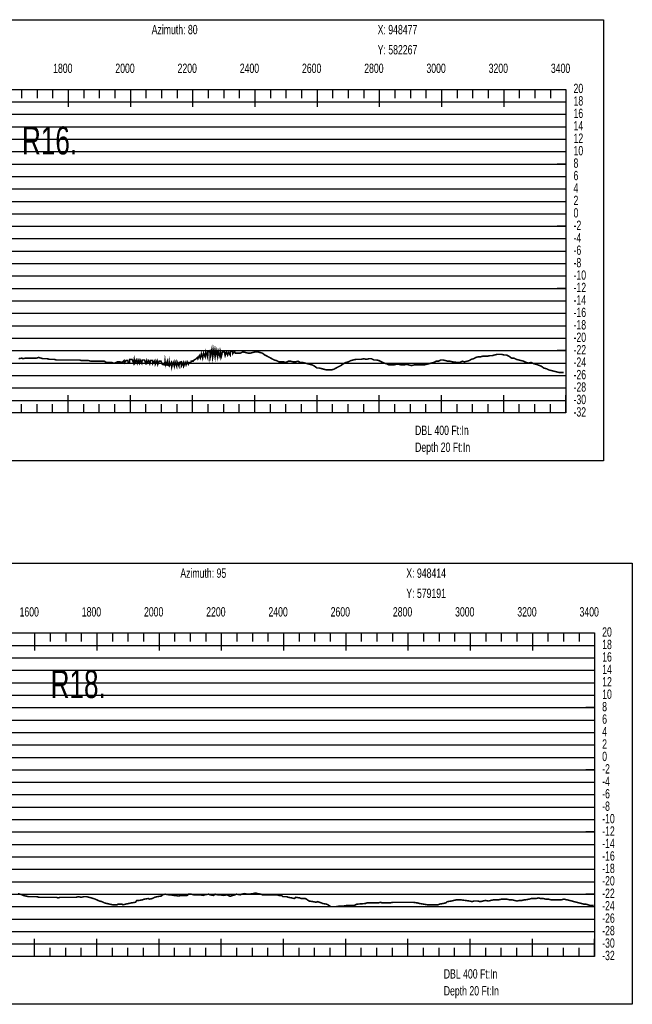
# Model space of a CAD drawing. Header units: inches. Extents: x 471865 to 538526, y 1054316 to 1102451.
# Tile 19 of 131: x 477907 to 479876, y 1072744 to 1075910. Entities that reach past the tile are written whole.
import ezdxf

# ---------------------------------------------------------------- set-up
doc = ezdxf.new("R2010")
doc.units = ezdxf.units.IN
doc.header["$MEASUREMENT"] = 0
for name, color, linetype in [('LABELS', 7, 'Continuous'), ('X_Gr1', 7, 'Continuous'), ('XSECTION', 7, 'Continuous')]:
    doc.layers.add(name, color=color, linetype=linetype)
doc.styles.get("Standard").update_dxf_attribs({"font": 'arial.ttf'})

msp = doc.modelspace()

# ---------------------------------------------------------------- linework, layer by layer
at = {"layer": 'X_Gr1', "color": 6, "linetype": 'Continuous', "lineweight": 18, "true_color": 0xff00ff, "transparency": 33554687, "const_width": 5}
for points in [[(477903.1, 1074819.9), (477913.5, 1074821.9), (477917.2, 1074819.9), (477925.2, 1074821.9), (477932.7, 1074821.9), (477939.5, 1074821.9), (477946.3, 1074821.9), (477953.3, 1074821.9), (477960.5, 1074821.9), (477967.4, 1074823.9), (477974.7, 1074821.9), (477981.7, 1074819.9), (477988.1, 1074819.9), (477995.2, 1074819.9), (478002.9, 1074817.9), (478014.5, 1074817.9), (478018.1, 1074817.9), (478024.4, 1074815.9), (478031.1, 1074815.9), (478038.6, 1074815.9), (478046.9, 1074815.9), (478054.7, 1074815.9), (478061.2, 1074815.9), (478067.7, 1074815.9), (478075.3, 1074815.9), (478087.9, 1074815.9), (478092, 1074815.9), (478098.6, 1074815.9), (478105.1, 1074813.9), (478112.2, 1074813.9), (478124.2, 1074813.9), (478128.2, 1074813.9), (478135.5, 1074811.9), (478142.6, 1074811.9), (478149.5, 1074811.9), (478156.7, 1074811.9), (478164.3, 1074811.9), (478171.8, 1074811.9), (478178.9, 1074811.9), (478185.3, 1074807.9), (478195.9, 1074807.9), (478203, 1074807.9), (478206.6, 1074805.9), (478213.4, 1074805.9), (478220.4, 1074809.9), (478228.4, 1074809.9), (478236.5, 1074807.9), (478242.3, 1074813.9), (478243.7, 1074807.9), (478248.5, 1074813.9), (478254.4, 1074813.9), (478255.2, 1074807.9), (478259.4, 1074807.9), (478260.8, 1074817.9), (478267.8, 1074817.9), (478272.7, 1074805.9), (478274.8, 1074817.9), (478277, 1074805.9), (478281.3, 1074815.9), (478284.4, 1074805.9), (478287.3, 1074815.9), (478291.4, 1074805.9), (478293.6, 1074815.9), (478299, 1074805.9), (478300.6, 1074815.9), (478307.7, 1074815.9), (478311.6, 1074805.9), (478314.7, 1074813.9), (478316, 1074805.9), (478321.1, 1074813.9), (478324.8, 1074803.9), (478327.2, 1074813.9), (478333.9, 1074813.9), (478334, 1074803.9), (478341.1, 1074813.9), (478342.6, 1074801.9), (478348.2, 1074813.9), (478350.5, 1074801.9), (478354.6, 1074811.9), (478360.8, 1074811.9), (478365, 1074801.9), (478372.7, 1074799.9), (478373.8, 1074811.9), (478375.5, 1074797.9), (478380.5, 1074809.9), (478380.5, 1074799.9), (478385.6, 1074797.9), (478387.2, 1074809.9), (478388.7, 1074797.9), (478393.8, 1074807.9), (478395.4, 1074793.9), (478396.3, 1074797.9), (478400.1, 1074807.9), (478403.6, 1074795.9), (478406, 1074809.9), (478411.2, 1074795.9), (478412.5, 1074809.9), (478418.8, 1074795.9), (478419.2, 1074807.9), (478425.8, 1074809.9), (478426.1, 1074795.9), (478432.2, 1074807.9), (478433.8, 1074795.9), (478438.5, 1074807.9), (478441.3, 1074799.9), (478444.9, 1074809.9), (478448.7, 1074801.9), (478451.3, 1074807.9), (478456.2, 1074805.9), (478457.8, 1074811.9), (478464, 1074811.9), (478464.3, 1074813.9), (478471.1, 1074817.9), (478471.6, 1074817.9), (478477.9, 1074823.9), (478479.3, 1074819.9), (478484.1, 1074829.9), (478487.1, 1074821.9), (478490.6, 1074835.9), (478494.7, 1074821.9), (478497.7, 1074837.9), (478502.8, 1074825.9), (478504.8, 1074841.9), (478510.8, 1074823.9), (478511.6, 1074841.9), (478517.9, 1074845.9), (478518.8, 1074823.9), (478524.3, 1074849.9), (478526.8, 1074823.9), (478531, 1074849.9), (478534.8, 1074825.9), (478537.8, 1074847.9), (478542.8, 1074825.9), (478544.9, 1074843.9), (478550.8, 1074825.9), (478551.7, 1074841.9), (478555, 1074827.9), (478558.2, 1074841.9), (478564.5, 1074841.9), (478567.1, 1074829.9), (478571, 1074841.9), (478575, 1074831.9), (478577.5, 1074839.9), (478583.1, 1074831.9), (478583.6, 1074843.9), (478590.2, 1074843.9), (478591.2, 1074835.9), (478597.1, 1074843.9), (478599.4, 1074837.9), (478607.7, 1074837.9), (478615.9, 1074837.9), (478624, 1074841.9), (478632.1, 1074839.9), (478640.3, 1074837.9), (478648, 1074837.9), (478655.7, 1074839.9), (478663.6, 1074841.9), (478671.4, 1074841.9), (478679.1, 1074839.9), (478686.6, 1074837.9), (478694.3, 1074831.9), (478702.4, 1074827.9), (478710, 1074823.9), (478717.3, 1074819.9), (478724.6, 1074815.9), (478732.3, 1074813.9), (478740, 1074809.9), (478747.1, 1074809.9), (478754.7, 1074809.9), (478762.7, 1074807.9), (478770.3, 1074811.9), (478778.1, 1074811.9), (478785.8, 1074809.9), (478793.7, 1074809.9), (478801.2, 1074811.9), (478808.5, 1074807.9), (478816.4, 1074807.9), (478824, 1074805.9), (478831.6, 1074803.9), (478839.1, 1074801.9), (478846.7, 1074799.9), (478854.6, 1074795.9), (478862.3, 1074789.9), (478869.8, 1074789.9), (478877.5, 1074787.9), (478885.3, 1074785.9), (478893, 1074783.9), (478900.6, 1074783.9), (478908.4, 1074783.9), (478916.1, 1074785.9), (478923.4, 1074789.9), (478931.2, 1074793.9), (478939.1, 1074797.9), (478947.2, 1074803.9), (478955.3, 1074807.9), (478963, 1074809.9), (478971.2, 1074813.9), (478979.3, 1074815.9), (478987.5, 1074817.9), (478995.7, 1074817.9), (479003.9, 1074817.9), (479012.3, 1074819.9), (479020.7, 1074817.9), (479029.3, 1074819.9), (479037.5, 1074819.9), (479045.4, 1074815.9), (479053.6, 1074815.9), (479061.7, 1074813.9), (479069.7, 1074809.9), (479077.6, 1074805.9), (479085.2, 1074803.9), (479093.2, 1074799.9), (479101.2, 1074799.9), (479109.3, 1074799.9), (479117.2, 1074801.9), (479125.3, 1074801.9), (479133.6, 1074799.9), (479141.7, 1074799.9), (479149.8, 1074801.9), (479158.2, 1074799.9), (479166.2, 1074797.9), (479174.2, 1074799.9), (479182.3, 1074799.9), (479190.6, 1074799.9), (479198.6, 1074799.9), (479206.2, 1074799.9), (479214.2, 1074801.9), (479222, 1074803.9), (479229.9, 1074805.9), (479237.7, 1074807.9), (479245.3, 1074811.9), (479252.8, 1074811.9), (479260.1, 1074815.9), (479267.6, 1074815.9), (479275.2, 1074813.9), (479282.7, 1074811.9), (479290.2, 1074811.9), (479297.8, 1074809.9), (479313.7, 1074807.9), (479321.2, 1074807.9), (479329, 1074811.9), (479336.6, 1074809.9), (479344.4, 1074811.9), (479351.7, 1074813.9), (479358.4, 1074817.9), (479365.7, 1074819.9), (479372.9, 1074823.9), (479380, 1074825.9), (479387.3, 1074825.9), (479394.9, 1074827.9), (479402.8, 1074827.9), (479410.2, 1074827.9), (479418, 1074829.9), (479425.9, 1074829.9), (479433.3, 1074831.9), (479440.9, 1074833.9), (479448.4, 1074833.9), (479456.1, 1074833.9), (479464, 1074831.9), (479471.6, 1074831.9), (479479.5, 1074827.9), (479487.5, 1074821.9), (479495.4, 1074821.9), (479502.9, 1074817.9), (479510.4, 1074815.9), (479518.5, 1074813.9), (479526.5, 1074811.9), (479534.7, 1074807.9), (479542.7, 1074805.9), (479550.7, 1074807.9), (479559, 1074803.9), (479567, 1074801.9), (479583.3, 1074795.9), (479591.3, 1074789.9), (479599.4, 1074787.9), (479607.5, 1074783.9), (479615.7, 1074781.9), (479623.5, 1074779.9), (479631.2, 1074777.9), (479639.5, 1074775.9), (479647.4, 1074775.9), (479655.2, 1074775.9)], [(477901.3, 1073100.3), (477914, 1073096.3), (477918.3, 1073094.3), (477926.4, 1073092.3), (477934.9, 1073090.3), (477943.7, 1073090.3), (477957, 1073090.3), (477961.3, 1073090.3), (477969.5, 1073088.3), (477977.8, 1073088.3), (477986.4, 1073088.3), (477995.2, 1073088.3), (478004.2, 1073088.3), (478012.9, 1073088.3), (478025.4, 1073088.3), (478029.4, 1073086.3), (478037.5, 1073088.3), (478046, 1073088.3), (478054.6, 1073088.3), (478067.3, 1073088.3), (478071.4, 1073088.3), (478079.4, 1073088.3), (478087.3, 1073088.3), (478095.5, 1073090.3), (478104.2, 1073088.3), (478112.9, 1073090.3), (478121.4, 1073090.3), (478129.7, 1073088.3), (478137.5, 1073086.3), (478149.8, 1073082.3), (478154.1, 1073080.3), (478162.8, 1073076.3), (478171.3, 1073074.3), (478179.3, 1073070.3), (478187.4, 1073068.3), (478195.9, 1073066.3), (478205.2, 1073064.3), (478219.1, 1073064.3), (478223.3, 1073066.3), (478235.1, 1073066.3), (478238.9, 1073064.3), (478247.2, 1073066.3), (478256.4, 1073068.3), (478265.7, 1073070.3), (478278.9, 1073072.3), (478283, 1073078.3), (478290.5, 1073078.3), (478302.3, 1073080.3), (478306.5, 1073082.3), (478319.9, 1073084.3), (478324.2, 1073082.3), (478332.4, 1073084.3), (478340.4, 1073088.3), (478348.5, 1073090.3), (478361.4, 1073092.3), (478365.7, 1073096.3), (478374.2, 1073098.3), (478386.7, 1073096.3), (478390.8, 1073096.3), (478403.1, 1073094.3), (478407.2, 1073094.3), (478415.5, 1073092.3), (478427.7, 1073094.3), (478431.8, 1073094.3), (478444.8, 1073094.3), (478449.2, 1073098.3), (478457.8, 1073098.3), (478466, 1073096.3), (478474.1, 1073096.3), (478487.3, 1073096.3), (478496.4, 1073094.3), (478501, 1073096.3), (478514.3, 1073098.3), (478518.5, 1073096.3), (478530.5, 1073094.3), (478534.6, 1073098.3), (478543.1, 1073096.3), (478551.9, 1073096.3), (478560.6, 1073094.3), (478573.4, 1073096.3), (478581.5, 1073092.3), (478585.6, 1073092.3), (478598.3, 1073096.3), (478602.8, 1073098.3), (478616, 1073096.3), (478620.2, 1073098.3), (478628.1, 1073100.3), (478640.1, 1073098.3), (478644.3, 1073098.3), (478657.3, 1073100.3), (478666, 1073102.3), (478670.3, 1073100.3), (478682.5, 1073098.3), (478686.4, 1073096.3), (478698.5, 1073096.3), (478707, 1073096.3), (478711.4, 1073096.3), (478724.5, 1073096.3), (478732.6, 1073096.3), (478740.4, 1073094.3), (478748.3, 1073094.3), (478752.5, 1073090.3), (478765.4, 1073090.3), (478769.7, 1073088.3), (478781.6, 1073086.3), (478789.5, 1073084.3), (478793.7, 1073088.3), (478807, 1073086.3), (478811.6, 1073084.3), (478824.6, 1073084.3), (478828.6, 1073082.3), (478836.8, 1073076.3), (478850, 1073074.3), (478859.3, 1073072.3), (478864, 1073074.3), (478876.8, 1073070.3), (478880.9, 1073068.3), (478893.2, 1073066.3), (478897.5, 1073064.3), (478906.3, 1073058.3), (478919.7, 1073058.3), (478924, 1073058.3), (478936.4, 1073060.3), (478944.3, 1073060.3), (478948.3, 1073060.3), (478960.7, 1073062.3), (478965.1, 1073062.3), (478978.4, 1073062.3), (478982.7, 1073062.3), (478990.7, 1073066.3), (479018, 1073068.3), (479022.5, 1073070.3), (479042.5, 1073070.3), (479046.2, 1073070.3), (479058.5, 1073070.3), (479067, 1073072.3), (479071.2, 1073070.3), (479082.2, 1073070.3), (479089.6, 1073070.3), (479097.8, 1073070.3), (479106.7, 1073072.3), (479111.3, 1073072.3), (479125, 1073072.3), (479133.6, 1073072.3), (479141.4, 1073072.3), (479149.4, 1073072.3), (479153.6, 1073072.3), (479166.7, 1073072.3), (479171.2, 1073072.3), (479184.5, 1073070.3), (479192.7, 1073068.3), (479216.7, 1073064.3), (479225.5, 1073064.3), (479234.7, 1073064.3), (479239.2, 1073064.3), (479251.5, 1073064.3), (479255.4, 1073066.3), (479267.6, 1073068.3), (479276.4, 1073070.3), (479281.1, 1073074.3), (479294.3, 1073076.3), (479302.6, 1073078.3), (479310.7, 1073080.3), (479319.2, 1073080.3), (479323.6, 1073080.3), (479352.8, 1073076.3), (479361.6, 1073074.3), (479366.1, 1073076.3), (479379, 1073076.3), (479387.4, 1073074.3), (479395.5, 1073076.3), (479403.8, 1073078.3), (479412.6, 1073076.3), (479421.4, 1073078.3), (479430.2, 1073080.3), (479438.5, 1073080.3), (479446.7, 1073080.3), (479455.1, 1073082.3), (479463.7, 1073082.3), (479472.5, 1073082.3), (479480.9, 1073080.3), (479488.9, 1073080.3), (479497, 1073078.3), (479505, 1073076.3), (479513.2, 1073078.3), (479521.3, 1073078.3), (479529.3, 1073080.3), (479533.2, 1073080.3), (479544.3, 1073082.3), (479551.3, 1073084.3), (479558.2, 1073084.3), (479565.8, 1073084.3), (479573.9, 1073086.3), (479581.7, 1073084.3), (479589.5, 1073084.3), (479597.5, 1073082.3), (479606.2, 1073082.3), (479615.1, 1073080.3), (479623.5, 1073080.3), (479627.5, 1073080.3), (479647.2, 1073080.3), (479656.4, 1073082.3), (479665.4, 1073080.3), (479673.9, 1073078.3), (479681.6, 1073076.3), (479689.1, 1073074.3), (479696.8, 1073072.3), (479704.8, 1073070.3), (479712.9, 1073068.3), (479720.2, 1073066.3), (479726.7, 1073066.3), (479733.1, 1073064.3), (479739.6, 1073062.3), (479746.1, 1073062.3), (479752, 1073062.3)]]:
    msp.add_lwpolyline(points, dxfattribs=at)
at = {"layer": 'XSECTION', "color": 18, "linetype": 'Continuous', "true_color": 0x000000}
for points in [[(476141.3, 1075909.9), (479783.7, 1075909.9), (479783.7, 1074491.9), (476141.3, 1074491.9), (476141.3, 1075909.9)], [(476262.5, 1075685.9), (479662.5, 1075685.9), (479662.5, 1074645.9), (476262.5, 1074645.9), (476262.5, 1075685.9)], [(477912.5, 1075685.9), (477912.5, 1075657.9)], [(477962.5, 1075685.9), (477962.5, 1075657.9)], [(478012.5, 1075685.9), (478012.5, 1075657.9)], [(478062.5, 1075685.9), (478062.5, 1075629.5)], [(478062.5, 1075685.9), (478062.5, 1075657.9)], [(478112.5, 1075685.9), (478112.5, 1075657.9)], [(478162.5, 1075685.9), (478162.5, 1075657.9)], [(478212.5, 1075685.9), (478212.5, 1075657.9)], [(478262.5, 1075685.9), (478262.5, 1075629.5)], [(478262.5, 1075685.9), (478262.5, 1075657.9)], [(478312.5, 1075685.9), (478312.5, 1075657.9)], [(478362.5, 1075685.9), (478362.5, 1075657.9)], [(478412.5, 1075685.9), (478412.5, 1075657.9)], [(478462.5, 1075685.9), (478462.5, 1075629.5)], [(478462.5, 1075685.9), (478462.5, 1075657.9)], [(478512.5, 1075685.9), (478512.5, 1075657.9)], [(478562.5, 1075685.9), (478562.5, 1075657.9)], [(478612.5, 1075685.9), (478612.5, 1075657.9)], [(478662.5, 1075685.9), (478662.5, 1075629.5)], [(478662.5, 1075685.9), (478662.5, 1075657.9)], [(478712.5, 1075685.9), (478712.5, 1075657.9)], [(478762.5, 1075685.9), (478762.5, 1075657.9)], [(478812.5, 1075685.9), (478812.5, 1075657.9)], [(478862.5, 1075685.9), (478862.5, 1075629.5)], [(478862.5, 1075685.9), (478862.5, 1075657.9)], [(478912.5, 1075685.9), (478912.5, 1075657.9)], [(478962.5, 1075685.9), (478962.5, 1075657.9)], [(479012.5, 1075685.9), (479012.5, 1075657.9)], [(479062.5, 1075685.9), (479062.5, 1075629.5)], [(479062.5, 1075685.9), (479062.5, 1075657.9)], [(479112.5, 1075685.9), (479112.5, 1075657.9)], [(479162.5, 1075685.9), (479162.5, 1075657.9)], [(479212.5, 1075685.9), (479212.5, 1075657.9)], [(479262.5, 1075685.9), (479262.5, 1075629.5)], [(479262.5, 1075685.9), (479262.5, 1075657.9)], [(479312.5, 1075685.9), (479312.5, 1075657.9)], [(479362.5, 1075685.9), (479362.5, 1075657.9)], [(479412.5, 1075685.9), (479412.5, 1075657.9)], [(479462.5, 1075685.9), (479462.5, 1075629.5)], [(479462.5, 1075685.9), (479462.5, 1075657.9)], [(479512.5, 1075685.9), (479512.5, 1075657.9)], [(479562.5, 1075685.9), (479562.5, 1075657.9)], [(479612.5, 1075685.9), (479612.5, 1075657.9)], [(479662.5, 1075685.9), (479662.5, 1075629.5)], [(479662.5, 1075685.9), (479662.5, 1075657.9)], [(479662.5, 1075445.9), (479634.5, 1075445.9)], [(479662.5, 1075245.9), (479634.5, 1075245.9)], [(479662.5, 1075045.9), (479634.5, 1075045.9)], [(479662.5, 1074845.9), (479634.5, 1074845.9)], [(478062.5, 1074645.9), (478062.5, 1074702.3)], [(478262.5, 1074645.9), (478262.5, 1074702.3)], [(478462.5, 1074645.9), (478462.5, 1074702.3)], [(478662.5, 1074645.9), (478662.5, 1074702.3)], [(478862.5, 1074645.9), (478862.5, 1074702.3)], [(479062.5, 1074645.9), (479062.5, 1074702.3)], [(479262.5, 1074645.9), (479262.5, 1074702.3)], [(479462.5, 1074645.9), (479462.5, 1074702.3)], [(479662.5, 1074645.9), (479662.5, 1074702.3)], [(477912.5, 1074645.9), (477912.5, 1074673.9)], [(477962.5, 1074645.9), (477962.5, 1074673.9)], [(478012.5, 1074645.9), (478012.5, 1074673.9)], [(478062.5, 1074645.9), (478062.5, 1074673.9)], [(478112.5, 1074645.9), (478112.5, 1074673.9)], [(478162.5, 1074645.9), (478162.5, 1074673.9)], [(478212.5, 1074645.9), (478212.5, 1074673.9)], [(478262.5, 1074645.9), (478262.5, 1074673.9)], [(478312.5, 1074645.9), (478312.5, 1074673.9)], [(478362.5, 1074645.9), (478362.5, 1074673.9)], [(478412.5, 1074645.9), (478412.5, 1074673.9)], [(478462.5, 1074645.9), (478462.5, 1074673.9)], [(478512.5, 1074645.9), (478512.5, 1074673.9)], [(478562.5, 1074645.9), (478562.5, 1074673.9)], [(478612.5, 1074645.9), (478612.5, 1074673.9)], [(478662.5, 1074645.9), (478662.5, 1074673.9)], [(478712.5, 1074645.9), (478712.5, 1074673.9)], [(478762.5, 1074645.9), (478762.5, 1074673.9)], [(478812.5, 1074645.9), (478812.5, 1074673.9)], [(478862.5, 1074645.9), (478862.5, 1074673.9)], [(478912.5, 1074645.9), (478912.5, 1074673.9)], [(478962.5, 1074645.9), (478962.5, 1074673.9)], [(479012.5, 1074645.9), (479012.5, 1074673.9)], [(479062.5, 1074645.9), (479062.5, 1074673.9)], [(479112.5, 1074645.9), (479112.5, 1074673.9)], [(479162.5, 1074645.9), (479162.5, 1074673.9)], [(479212.5, 1074645.9), (479212.5, 1074673.9)], [(479262.5, 1074645.9), (479262.5, 1074673.9)], [(479312.5, 1074645.9), (479312.5, 1074673.9)], [(479362.5, 1074645.9), (479362.5, 1074673.9)], [(479412.5, 1074645.9), (479412.5, 1074673.9)], [(479462.5, 1074645.9), (479462.5, 1074673.9)], [(479512.5, 1074645.9), (479512.5, 1074673.9)], [(479562.5, 1074645.9), (479562.5, 1074673.9)], [(479612.5, 1074645.9), (479612.5, 1074673.9)], [(479662.5, 1074645.9), (479662.5, 1074673.9)], [(476233.4, 1074162.3), (479875.8, 1074162.3), (479875.8, 1072744.3), (476233.4, 1072744.3), (476233.4, 1074162.3)], [(476354.6, 1073938.3), (479754.6, 1073938.3), (479754.6, 1072898.3), (476354.6, 1072898.3), (476354.6, 1073938.3)], [(477954.6, 1073938.3), (477954.6, 1073881.9)], [(477954.6, 1073938.3), (477954.6, 1073910.3)], [(478004.6, 1073938.3), (478004.6, 1073910.3)], [(478054.6, 1073938.3), (478054.6, 1073910.3)], [(478104.6, 1073938.3), (478104.6, 1073910.3)], [(478154.6, 1073938.3), (478154.6, 1073881.9)], [(478154.6, 1073938.3), (478154.6, 1073910.3)], [(478204.6, 1073938.3), (478204.6, 1073910.3)], [(478254.6, 1073938.3), (478254.6, 1073910.3)], [(478304.6, 1073938.3), (478304.6, 1073910.3)], [(478354.6, 1073938.3), (478354.6, 1073881.9)], [(478354.6, 1073938.3), (478354.6, 1073910.3)], [(478404.6, 1073938.3), (478404.6, 1073910.3)], [(478454.6, 1073938.3), (478454.6, 1073910.3)], [(478504.6, 1073938.3), (478504.6, 1073910.3)], [(478554.6, 1073938.3), (478554.6, 1073881.9)], [(478554.6, 1073938.3), (478554.6, 1073910.3)], [(478604.6, 1073938.3), (478604.6, 1073910.3)], [(478654.6, 1073938.3), (478654.6, 1073910.3)], [(478704.6, 1073938.3), (478704.6, 1073910.3)], [(478754.6, 1073938.3), (478754.6, 1073881.9)], [(478754.6, 1073938.3), (478754.6, 1073910.3)], [(478804.6, 1073938.3), (478804.6, 1073910.3)], [(478854.6, 1073938.3), (478854.6, 1073910.3)], [(478904.6, 1073938.3), (478904.6, 1073910.3)], [(478954.6, 1073938.3), (478954.6, 1073881.9)], [(478954.6, 1073938.3), (478954.6, 1073910.3)], [(479004.6, 1073938.3), (479004.6, 1073910.3)], [(479054.6, 1073938.3), (479054.6, 1073910.3)], [(479104.6, 1073938.3), (479104.6, 1073910.3)], [(479154.6, 1073938.3), (479154.6, 1073881.9)], [(479154.6, 1073938.3), (479154.6, 1073910.3)], [(479204.6, 1073938.3), (479204.6, 1073910.3)], [(479254.6, 1073938.3), (479254.6, 1073910.3)], [(479304.6, 1073938.3), (479304.6, 1073910.3)], [(479354.6, 1073938.3), (479354.6, 1073881.9)], [(479354.6, 1073938.3), (479354.6, 1073910.3)], [(479404.6, 1073938.3), (479404.6, 1073910.3)], [(479454.6, 1073938.3), (479454.6, 1073910.3)], [(479504.6, 1073938.3), (479504.6, 1073910.3)], [(479554.6, 1073938.3), (479554.6, 1073881.9)], [(479554.6, 1073938.3), (479554.6, 1073910.3)], [(479604.6, 1073938.3), (479604.6, 1073910.3)], [(479654.6, 1073938.3), (479654.6, 1073910.3)], [(479704.6, 1073938.3), (479704.6, 1073910.3)], [(479754.6, 1073938.3), (479754.6, 1073881.9)], [(479754.6, 1073938.3), (479754.6, 1073910.3)], [(479754.6, 1073698.3), (479726.6, 1073698.3)], [(479754.6, 1073498.3), (479726.6, 1073498.3)], [(479754.6, 1073298.3), (479726.6, 1073298.3)], [(479754.6, 1073098.3), (479726.6, 1073098.3)], [(477954.6, 1072898.3), (477954.6, 1072954.7)], [(478154.6, 1072898.3), (478154.6, 1072954.7)], [(478354.6, 1072898.3), (478354.6, 1072954.7)], [(478554.6, 1072898.3), (478554.6, 1072954.7)], [(478754.6, 1072898.3), (478754.6, 1072954.7)], [(478954.6, 1072898.3), (478954.6, 1072954.7)], [(479154.6, 1072898.3), (479154.6, 1072954.7)], [(479354.6, 1072898.3), (479354.6, 1072954.7)], [(479554.6, 1072898.3), (479554.6, 1072954.7)], [(479754.6, 1072898.3), (479754.6, 1072954.7)], [(477954.6, 1072898.3), (477954.6, 1072926.3)], [(478004.6, 1072898.3), (478004.6, 1072926.3)], [(478054.6, 1072898.3), (478054.6, 1072926.3)], [(478104.6, 1072898.3), (478104.6, 1072926.3)], [(478154.6, 1072898.3), (478154.6, 1072926.3)], [(478204.6, 1072898.3), (478204.6, 1072926.3)], [(478254.6, 1072898.3), (478254.6, 1072926.3)], [(478304.6, 1072898.3), (478304.6, 1072926.3)], [(478354.6, 1072898.3), (478354.6, 1072926.3)], [(478404.6, 1072898.3), (478404.6, 1072926.3)], [(478454.6, 1072898.3), (478454.6, 1072926.3)], [(478504.6, 1072898.3), (478504.6, 1072926.3)], [(478554.6, 1072898.3), (478554.6, 1072926.3)], [(478604.6, 1072898.3), (478604.6, 1072926.3)], [(478654.6, 1072898.3), (478654.6, 1072926.3)], [(478704.6, 1072898.3), (478704.6, 1072926.3)], [(478754.6, 1072898.3), (478754.6, 1072926.3)], [(478804.6, 1072898.3), (478804.6, 1072926.3)], [(478854.6, 1072898.3), (478854.6, 1072926.3)], [(478904.6, 1072898.3), (478904.6, 1072926.3)], [(478954.6, 1072898.3), (478954.6, 1072926.3)], [(479004.6, 1072898.3), (479004.6, 1072926.3)], [(479054.6, 1072898.3), (479054.6, 1072926.3)], [(479104.6, 1072898.3), (479104.6, 1072926.3)], [(479154.6, 1072898.3), (479154.6, 1072926.3)], [(479204.6, 1072898.3), (479204.6, 1072926.3)], [(479254.6, 1072898.3), (479254.6, 1072926.3)], [(479304.6, 1072898.3), (479304.6, 1072926.3)], [(479354.6, 1072898.3), (479354.6, 1072926.3)], [(479404.6, 1072898.3), (479404.6, 1072926.3)], [(479454.6, 1072898.3), (479454.6, 1072926.3)], [(479504.6, 1072898.3), (479504.6, 1072926.3)], [(479554.6, 1072898.3), (479554.6, 1072926.3)], [(479604.6, 1072898.3), (479604.6, 1072926.3)], [(479654.6, 1072898.3), (479654.6, 1072926.3)], [(479704.6, 1072898.3), (479704.6, 1072926.3)], [(479754.6, 1072898.3), (479754.6, 1072926.3)]]:
    msp.add_lwpolyline(points, dxfattribs=at)
at = {"layer": 'XSECTION', "color": 18, "true_color": 0x000000}
for points in [[(476262.5, 1075645.9), (479662.5, 1075645.9)], [(476262.5, 1075605.9), (479662.5, 1075605.9)], [(476262.5, 1075565.9), (479662.5, 1075565.9)], [(476262.5, 1075525.9), (479662.5, 1075525.9)], [(476262.5, 1075485.9), (479662.5, 1075485.9)], [(476262.5, 1075445.9), (479662.5, 1075445.9)], [(476262.5, 1075405.9), (479662.5, 1075405.9)], [(476262.5, 1075365.9), (479662.5, 1075365.9)], [(476262.5, 1075325.9), (479662.5, 1075325.9)], [(476262.5, 1075285.9), (479662.5, 1075285.9)], [(476262.5, 1075245.9), (479662.5, 1075245.9)], [(476262.5, 1075205.9), (479662.5, 1075205.9)], [(476262.5, 1075165.9), (479662.5, 1075165.9)], [(476262.5, 1075125.9), (479662.5, 1075125.9)], [(476262.5, 1075085.9), (479662.5, 1075085.9)], [(476262.5, 1075045.9), (479662.5, 1075045.9)], [(476262.5, 1075005.9), (479662.5, 1075005.9)], [(476262.5, 1074965.9), (479662.5, 1074965.9)], [(476262.5, 1074925.9), (479662.5, 1074925.9)], [(476262.5, 1074885.9), (479662.5, 1074885.9)], [(476262.5, 1074845.9), (479662.5, 1074845.9)], [(476262.5, 1074805.9), (479662.5, 1074805.9)], [(476262.5, 1074765.9), (479662.5, 1074765.9)], [(476262.5, 1074725.9), (479662.5, 1074725.9)], [(476262.5, 1074685.9), (479662.5, 1074685.9)], [(476354.6, 1073898.3), (479754.6, 1073898.3)], [(476354.6, 1073858.3), (479754.6, 1073858.3)], [(476354.6, 1073818.3), (479754.6, 1073818.3)], [(476354.6, 1073778.3), (479754.6, 1073778.3)], [(476354.6, 1073738.3), (479754.6, 1073738.3)], [(476354.6, 1073698.3), (479754.6, 1073698.3)], [(476354.6, 1073658.3), (479754.6, 1073658.3)], [(476354.6, 1073618.3), (479754.6, 1073618.3)], [(476354.6, 1073578.3), (479754.6, 1073578.3)], [(476354.6, 1073538.3), (479754.6, 1073538.3)], [(476354.6, 1073498.3), (479754.6, 1073498.3)], [(476354.6, 1073458.3), (479754.6, 1073458.3)], [(476354.6, 1073418.3), (479754.6, 1073418.3)], [(476354.6, 1073378.3), (479754.6, 1073378.3)], [(476354.6, 1073338.3), (479754.6, 1073338.3)], [(476354.6, 1073298.3), (479754.6, 1073298.3)], [(476354.6, 1073258.3), (479754.6, 1073258.3)], [(476354.6, 1073218.3), (479754.6, 1073218.3)], [(476354.6, 1073178.3), (479754.6, 1073178.3)], [(476354.6, 1073138.3), (479754.6, 1073138.3)], [(476354.6, 1073098.3), (479754.6, 1073098.3)], [(476354.6, 1073058.3), (479754.6, 1073058.3)], [(476354.6, 1073018.3), (479754.6, 1073018.3)], [(476354.6, 1072978.3), (479754.6, 1072978.3)], [(476354.6, 1072938.3), (479754.6, 1072938.3)]]:
    msp.add_lwpolyline(points, dxfattribs=at)

# ---------------------------------------------------------------- texts
at = {"layer": 'LABELS', "color": 18, "true_color": 0x000000, "width": 0.666667}
for s, height, p in [('Azimuth: 80', 30, (478330.9, 1075863.1)), ('X: 948477', 30, (479057.3, 1075863.1)), ('Y: 582267', 30, (479057.3, 1075798.3)), ('1800', 30, (478014.1, 1075738.7)), ('2000', 30, (478214.1, 1075738.7)), ('2200', 30, (478414.1, 1075738.7)), ('2400', 30, (478614.1, 1075738.7)), ('2600', 30, (478814.1, 1075738.7)), ('2800', 30, (479014.1, 1075738.7)), ('3000', 30, (479214.1, 1075738.7)), ('3200', 30, (479414.1, 1075738.7)), ('3400', 30, (479614.1, 1075738.7)), ('20', 30, (479686.9, 1075673.9)), ('18', 30, (479686.9, 1075633.9)), ('16', 30, (479686.9, 1075593.9)), ('R16.', 90, (477914.1, 1075476.7)), ('14', 30, (479686.9, 1075553.9)), ('12', 30, (479686.9, 1075513.9)), ('10', 30, (479686.9, 1075473.9)), ('8', 30, (479686.9, 1075433.9)), ('6', 30, (479686.9, 1075393.9)), ('4', 30, (479686.9, 1075353.9)), ('2', 30, (479686.9, 1075313.9)), ('0', 30, (479686.9, 1075273.9)), ('-2', 30, (479686.9, 1075233.9)), ('-4', 30, (479686.9, 1075193.9)), ('-6', 30, (479686.9, 1075153.9)), ('-8', 30, (479686.9, 1075113.9)), ('-10', 30, (479686.9, 1075073.9)), ('-12', 30, (479686.9, 1075033.9)), ('-14', 30, (479686.9, 1074993.9)), ('-16', 30, (479686.9, 1074953.9)), ('-18', 30, (479686.9, 1074913.9)), ('-20', 30, (479686.9, 1074873.9)), ('-22', 30, (479686.9, 1074833.9)), ('-24', 30, (479686.9, 1074793.9)), ('-26', 30, (479686.9, 1074753.9)), ('-28', 30, (479686.9, 1074713.9)), ('-30', 30, (479686.9, 1074673.9)), ('-32', 30, (479686.9, 1074633.9)), ('DBL 400 Ft:In', 30, (479177.7, 1074574.7)), ('Depth 20 Ft:In', 30, (479177.7, 1074520.3)), ('Azimuth: 95', 30, (478423, 1074115.5)), ('X: 948414', 30, (479149.4, 1074115.5)), ('Y: 579191', 30, (479149.4, 1074050.7)), ('1600', 30, (477906.2, 1073991.1)), ('1800', 30, (478106.2, 1073991.1)), ('2000', 30, (478306.2, 1073991.1)), ('2200', 30, (478506.2, 1073991.1)), ('2400', 30, (478706.2, 1073991.1)), ('2600', 30, (478906.2, 1073991.1)), ('2800', 30, (479106.2, 1073991.1)), ('3000', 30, (479306.2, 1073991.1)), ('3200', 30, (479506.2, 1073991.1)), ('3400', 30, (479706.2, 1073991.1)), ('20', 30, (479779, 1073926.3)), ('18', 30, (479779, 1073886.3)), ('16', 30, (479779, 1073846.3)), ('14', 30, (479779, 1073806.3)), ('R18.', 90, (478006.2, 1073729.1)), ('12', 30, (479779, 1073766.3)), ('10', 30, (479779, 1073726.3)), ('8', 30, (479779, 1073686.3)), ('6', 30, (479779, 1073646.3)), ('4', 30, (479779, 1073606.3)), ('2', 30, (479779, 1073566.3)), ('0', 30, (479779, 1073526.3)), ('-2', 30, (479779, 1073486.3)), ('-4', 30, (479779, 1073446.3)), ('-6', 30, (479779, 1073406.3)), ('-8', 30, (479779, 1073366.3)), ('-10', 30, (479779, 1073326.3)), ('-12', 30, (479779, 1073286.3)), ('-14', 30, (479779, 1073246.3)), ('-16', 30, (479779, 1073206.3)), ('-18', 30, (479779, 1073166.3)), ('-20', 30, (479779, 1073126.3)), ('-22', 30, (479779, 1073086.3)), ('-24', 30, (479779, 1073046.3)), ('-26', 30, (479779, 1073006.3)), ('-28', 30, (479779, 1072966.3)), ('-30', 30, (479779, 1072926.3)), ('-32', 30, (479779, 1072886.3)), ('DBL 400 Ft:In', 30, (479269.8, 1072827.1)), ('Depth 20 Ft:In', 30, (479269.8, 1072772.7))]:
    msp.add_text(s, height=height, dxfattribs=at).set_placement(p)

doc.saveas('drawing.dxf')
